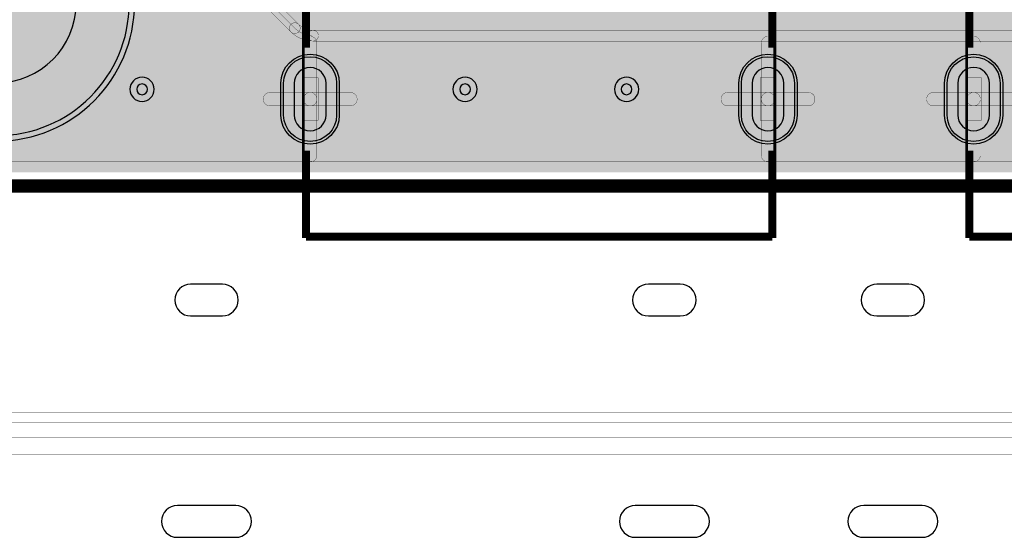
# Model space of a CAD drawing. Header units: millimetres. Extents: x -43 to 89, y -11 to 61.
# Tile 12 of 256: x 4 to 22, y -7 to 3. Entities that reach past the tile are written whole.
import ezdxf

# ---------------------------------------------------------------- set-up
doc = ezdxf.new("R2010")
doc.units = ezdxf.units.MM
for name, color, linetype, true_color in [('Board Outline Layer', 7, 'Continuous', 0xff00ff), ('Bottom Layer', 7, 'Continuous', 0x0000ff), ('Component Shape Layer', 7, 'Continuous', 0x00cccc), ('Hole Layer', 7, 'Continuous', 0x222222), ('Inner1', 7, 'Continuous', 0x999966), ('Inner2', 7, 'Continuous', 0x008000), ('Multi-Layer', 7, 'Continuous', 0xc0c0c0), ('Pin Soldering Layer', 7, 'Continuous', 0xcc9999), ('Top Layer', 7, 'Continuous', 0xff0000), ('Top Paste Mask Layer', 7, 'Continuous', 0x808080), ('Top Silkscreen Layer', 7, 'Continuous', 0xffcc00), ('Top Solder Mask Layer', 7, 'Continuous', 0x800080)]:
    doc.layers.add(name, color=color, linetype=linetype, true_color=true_color)

msp = doc.modelspace()

# ---------------------------------------------------------------- hatches: boundary and pattern name
at = {"layer": 'Bottom Layer'}
for points in [[(64.638, 3.504), (61.496, 0.362), (61.496, 0.362), (3.496, 0.362), (3.496, 0.362), (0.354, 3.504), (0.354, 3.504), (0.354, 52.504), (0.354, 52.504), (3.496, 55.646), (3.496, 55.646), (61.496, 55.646), (61.496, 55.646), (64.638, 52.504), (64.638, 52.504), (64.638, 3.504)], [(9.472, 1.643), (9.218, 1.643), (9.218, 2.703), (9.472, 2.703)], [(18.113, 1.643), (17.859, 1.643), (17.859, 2.703), (18.113, 2.703)], [(21.994, 1.643), (21.74, 1.643), (21.74, 2.703), (21.994, 2.703)], [(8.585, 1.516), (8.585, 1.77), (9.345, 1.77), (9.345, 1.516)], [(9.345, 1.516), (9.345, 1.77), (10.104, 1.77), (10.104, 1.516)], [(17.226, 1.516), (17.226, 1.77), (17.986, 1.77), (17.986, 1.516)], [(17.986, 1.516), (17.986, 1.77), (18.745, 1.77), (18.745, 1.516)], [(21.107, 1.516), (21.107, 1.77), (21.867, 1.77), (21.867, 1.516)], [(21.867, 1.516), (21.867, 1.77), (22.626, 1.77), (22.626, 1.516)], [(9.218, 1.643), (9.472, 1.643), (9.472, 0.584), (9.218, 0.584)], [(17.859, 1.643), (18.113, 1.643), (18.113, 0.584), (17.859, 0.584)], [(21.74, 1.643), (21.994, 1.643), (21.994, 0.584), (21.74, 0.584)], [(3.496, 0.261), (3.496, 0.464), (61.496, 0.464), (61.496, 0.261)]]:
    msp.add_hatch(color=256, dxfattribs=at).paths.add_polyline_path(points)
at = {"layer": 'Inner1'}
for points in [[(64.638, 3.504), (61.496, 0.362), (61.496, 0.362), (3.496, 0.362), (3.496, 0.362), (0.354, 3.504), (0.354, 3.504), (0.354, 52.504), (0.354, 52.504), (3.496, 55.646), (3.496, 55.646), (61.496, 55.646), (61.496, 55.646), (64.638, 52.504), (64.638, 52.504), (64.638, 3.504)], [(9.472, 1.643), (9.218, 1.643), (9.218, 2.703), (9.472, 2.703)], [(18.113, 1.643), (17.859, 1.643), (17.859, 2.703), (18.113, 2.703)], [(21.994, 1.643), (21.74, 1.643), (21.74, 2.703), (21.994, 2.703)], [(8.585, 1.516), (8.585, 1.77), (9.345, 1.77), (9.345, 1.516)], [(9.345, 1.516), (9.345, 1.77), (10.104, 1.77), (10.104, 1.516)], [(17.226, 1.516), (17.226, 1.77), (17.986, 1.77), (17.986, 1.516)], [(17.986, 1.516), (17.986, 1.77), (18.745, 1.77), (18.745, 1.516)], [(21.107, 1.516), (21.107, 1.77), (21.867, 1.77), (21.867, 1.516)], [(21.867, 1.516), (21.867, 1.77), (22.626, 1.77), (22.626, 1.516)], [(9.218, 1.643), (9.472, 1.643), (9.472, 0.584), (9.218, 0.584)], [(17.859, 1.643), (18.113, 1.643), (18.113, 0.584), (17.859, 0.584)], [(21.74, 1.643), (21.994, 1.643), (21.994, 0.584), (21.74, 0.584)], [(3.496, 0.261), (3.496, 0.464), (61.496, 0.464), (61.496, 0.261)]]:
    msp.add_hatch(color=256, dxfattribs=at).paths.add_polyline_path(points)
at = {"layer": 'Inner2'}
for points in [[(64.638, 3.504), (61.496, 0.362), (61.496, 0.362), (3.496, 0.362), (3.496, 0.362), (0.354, 3.504), (0.354, 3.504), (0.354, 52.504), (0.354, 52.504), (3.496, 55.646), (3.496, 55.646), (61.496, 55.646), (61.496, 55.646), (64.638, 52.504), (64.638, 52.504), (64.638, 3.504)], [(9.055, 2.984), (9.398, 2.842), (9.398, 2.842), (30.683, 2.842), (30.683, 2.842), (31.026, 2.984), (31.026, 2.984), (32.677, 4.635), (32.677, 4.635), (32.819, 4.978), (32.819, 4.978), (32.819, 9.476), (33.678, 10.335), (37.414, 10.335), (37.414, 10.335), (37.757, 10.477), (37.757, 10.477), (38.32, 11.04), (38.32, 10.196), (38.962, 9.446), (38.32, 8.697), (38.32, 7.696), (39.078, 6.938), (39.836, 7.696), (39.836, 8.697), (39.194, 9.446), (39.836, 10.196), (39.836, 11.196), (39.221, 11.941), (46.571, 19.291), (46.571, 19.291), (46.713, 19.634), (46.713, 19.634), (46.713, 23.571), (46.713, 23.571), (46.571, 23.914), (46.571, 23.914), (44.631, 25.855), (44.764, 25.833), (44.764, 25.833), (45.152, 25.833), (45.152, 25.833), (45.451, 25.957), (45.451, 25.957), (46.527, 27.033), (47.092, 26.595), (47.675, 27.178), (47.675, 27.188), (47.879, 27.188), (47.879, 27.188), (48.177, 27.312), (48.177, 27.312), (52.089, 31.223), (52.089, 31.223), (52.212, 31.521), (52.212, 31.521), (52.212, 45.444), (56.051, 49.283), (56.051, 49.283), (56.175, 49.581), (56.175, 49.581), (56.175, 52.201), (57.125, 52.421), (58.231, 53.67), (56.972, 54.929), (55.715, 53.731), (55.688, 53.586), (55.691, 53.67), (54.432, 54.929), (53.176, 53.749), (53.174, 53.67), (53.269, 53.191), (53.274, 53.159), (52.864, 52.749), (52.864, 52.749), (52.741, 52.451), (52.741, 52.451), (52.741, 52.06), (51.906, 52.389), (52.045, 52.421), (53.151, 53.67), (51.892, 54.929), (50.635, 53.731), (50.457, 52.781), (50.35, 52.673), (50.35, 52.673), (50.226, 52.375), (50.226, 52.375), (50.226, 52.036), (49.352, 52.389), (48.094, 51.13), (48.369, 50.344), (48.845, 49.593), (48.238, 48.987), (46.23, 48.987), (47.11, 49.867), (47.11, 49.867), (47.15, 49.912), (47.167, 49.923), (47.756, 50.298), (48.071, 51.13), (46.812, 52.389), (46.761, 52.388), (46.896, 52.415), (48.071, 53.67), (46.812, 54.929), (45.56, 53.8), (45.346, 52.826), (45.244, 52.724), (45.244, 52.724), (45.121, 52.426), (45.121, 52.426), (45.121, 52.06), (44.272, 52.389), (43.014, 51.13), (43.332, 50.294), (43.876, 49.488), (43.876, 49.476), (43.314, 48.914), (43.314, 48.914), (43.19, 48.616), (43.19, 48.616), (43.19, 42.902), (43.028, 42.925), (42.445, 42.342), (43.028, 41.759), (43.19, 41.782), (43.19, 39.824), (42.624, 39.258), (41.148, 39.258), (41.148, 39.258), (40.85, 39.135), (40.85, 39.135), (40.266, 38.551), (40.266, 38.551), (40.142, 38.252), (40.142, 38.252), (40.142, 36.235), (40.024, 36.468), (40.024, 36.468), (39.512, 36.979), (39.512, 39.37), (39.512, 39.37), (39.389, 39.668), (39.389, 39.668), (35.779, 43.279), (35.779, 50.224), (36.652, 49.872), (37.911, 51.13), (36.666, 52.389), (36.805, 52.421), (37.911, 53.67), (36.652, 54.929), (35.395, 53.731), (35.368, 53.586), (35.371, 53.67), (34.112, 54.929), (32.856, 53.749), (32.854, 53.67), (32.932, 53.235), (32.956, 53.085), (32.544, 52.673), (32.544, 52.673), (32.421, 52.375), (32.421, 52.375), (32.421, 52.06), (31.572, 52.389), (30.314, 51.13), (31.493, 49.874), (31.572, 49.872), (31.913, 49.919), (31.913, 44.221), (31.913, 44.221), (32.036, 43.923), (32.036, 43.923), (37.272, 38.687), (37.272, 36.09), (36.811, 35.63), (36.811, 35.63), (36.69, 35.377), (36.69, 35.377), (36.322, 35.508), (35.973, 35.392), (35.832, 35.457), (35.832, 35.734), (35.832, 35.734), (35.802, 35.806), (35.802, 35.806), (35.548, 36.06), (35.559, 36.17), (34.976, 36.753), (34.866, 36.742), (32.589, 39.019), (32.589, 39.019), (32.517, 39.049), (24.148, 39.049), (24.148, 39.049), (24.076, 39.019), (24.076, 39.019), (22.419, 37.362), (21.921, 37.067), (21.615, 37.195), (21.185, 36.764), (21.432, 36.375), (20.845, 35.788), (20.845, 35.788), (20.815, 35.716), (20.815, 35.716), (20.815, 35.612), (20.676, 35.635), (20.245, 35.204), (20.676, 34.774), (20.815, 34.797), (20.815, 33.247), (20.396, 33.578), (19.966, 33.147), (20.396, 32.717), (20.815, 33.047), (20.815, 31.949), (20.677, 31.966), (20.094, 31.383), (20.677, 30.8), (20.815, 30.816), (20.815, 29.484), (20.447, 29.691), (20.017, 29.261), (20.447, 28.83), (20.815, 29.037), (20.815, 28.133), (20.726, 28.142), (20.296, 27.711), (20.726, 27.281), (20.815, 27.29), (20.815, 26.095), (20.701, 26.11), (20.271, 25.679), (20.701, 25.249), (20.827, 25.268), (20.845, 25.243), (23.69, 22.398), (23.69, 22.398), (23.762, 22.369), (23.762, 22.369), (32.851, 22.369), (32.851, 22.369), (32.923, 22.398), (32.923, 22.398), (33.48, 22.956), (33.598, 22.996), (34.086, 23.561), (34.441, 23.916), (34.885, 24.36), (35.079, 24.554), (35.079, 24.536), (35.662, 23.954), (36.245, 24.536), (36.153, 24.85), (36.219, 25.121), (36.103, 25.469), (36.194, 25.781), (35.832, 26.32), (35.832, 27.099), (36.22, 26.951), (36.803, 27.534), (36.65, 27.928), (36.854, 28.372), (36.271, 28.955), (35.999, 28.887), (36.016, 29.007), (35.876, 29.324), (36.016, 29.642), (35.849, 29.983), (35.991, 30.302), (35.836, 30.632), (35.991, 30.963), (35.832, 31.296), (35.832, 31.315), (35.991, 31.648), (35.832, 31.982), (35.832, 33.065), (35.985, 33.129), (36.322, 33.021), (36.64, 33.115), (36.957, 33.021), (37.255, 33.103), (37.592, 32.996), (37.91, 33.09), (38.227, 32.996), (38.364, 33.012), (38.364, 32.83), (38.252, 32.841), (37.926, 32.741), (37.576, 32.858), (36.993, 32.275), (36.997, 32.208), (36.926, 32.212), (36.343, 31.629), (36.44, 31.307), (36.343, 30.984), (36.926, 30.401), (37.509, 30.984), (37.506, 31.042), (37.573, 31.039), (37.676, 31.048), (37.67, 30.963), (37.785, 30.614), (37.695, 30.302), (38.278, 29.719), (38.281, 29.719), (38.279, 29.667), (38.862, 29.084), (39.406, 29.457), (39.406, 29.159), (39.406, 29.159), (39.529, 28.861), (39.529, 28.861), (40.156, 28.234), (40.302, 28.027), (40.315, 28.007), (40.235, 27.711), (40.334, 27.386), (40.21, 27.026), (40.301, 26.712), (40.235, 26.441), (40.818, 25.859), (40.873, 25.861), (40.87, 25.806), (41.453, 25.224), (41.527, 25.228), (41.522, 25.146), (42.104, 24.563), (42.687, 25.116), (44.589, 23.214), (44.02, 22.661), (43.664, 22.123), (44.247, 21.541), (44.778, 21.883), (44.778, 20.256), (36.741, 12.22), (32.893, 12.22), (32.893, 12.22), (32.568, 12.085), (32.568, 12.085), (30.264, 9.782), (28.002, 9.782), (28.294, 10.287), (27.711, 10.87), (27.129, 10.287), (27.421, 9.782), (25.717, 9.782), (25.771, 10.026), (25.188, 10.609), (24.605, 10.026), (24.658, 9.782), (24.158, 9.782), (24.177, 9.928), (23.594, 10.511), (23.011, 9.928), (23.03, 9.782), (13.602, 9.782), (13.095, 10.288), (13.664, 10.871), (13.081, 11.454), (12.498, 10.885), (12.042, 11.341), (12.042, 14.478), (12.042, 14.478), (11.908, 14.803), (11.712, 14.999), (11.712, 15.253), (11.817, 15.358), (11.831, 15.354), (12.137, 15.267), (12.72, 15.85), (12.137, 16.433), (11.831, 16.346), (11.705, 16.309), (11.659, 16.309), (11.659, 16.309), (11.334, 16.175), (11.334, 16.175), (10.927, 15.768), (10.927, 15.768), (10.792, 15.443), (10.792, 14.894), (10.721, 14.873), (10.721, 15.494), (10.721, 15.494), (10.579, 15.837), (10.579, 15.837), (9.629, 16.787), (9.629, 19.002), (10.058, 18.768), (10.569, 19.279), (10.425, 19.634), (10.569, 19.99), (10.058, 20.5), (9.629, 20.266), (9.629, 23.345), (10.203, 23.919), (10.338, 23.903), (10.624, 23.978), (10.752, 24.001), (15.898, 24.001), (16.005, 23.978), (16.332, 23.877), (16.915, 24.46), (16.332, 25.043), (16.091, 24.991), (15.941, 24.971), (10.752, 24.971), (10.624, 24.994), (10.338, 25.069), (10.013, 24.97), (9.995, 24.963), (9.741, 24.829), (9.741, 24.829), (8.801, 23.889), (8.801, 23.889), (8.659, 23.546), (8.659, 23.546), (8.659, 16.586), (8.659, 16.586), (8.801, 16.243), (8.801, 16.243), (9.299, 15.745), (8.764, 15.164), (9.347, 14.581), (9.751, 14.743), (9.751, 10.005), (7.861, 8.115), (7.861, 8.115), (7.719, 7.772), (7.719, 4.521), (7.719, 4.521), (7.861, 4.178), (7.861, 4.178), (9.055, 2.984)], [(7.789, 4.106), (7.933, 4.25), (9.127, 3.056), (8.983, 2.913)], [(9.398, 2.741), (8.983, 2.913), (9.127, 3.056), (9.398, 2.944)], [(8.983, 2.913), (9.127, 3.056), (9.127, 3.056), (8.983, 2.913)], [(9.398, 2.741), (9.398, 2.944), (9.398, 2.944), (9.398, 2.741)], [(9.398, 2.741), (9.398, 2.944), (30.683, 2.944), (30.683, 2.741)], [(9.472, 1.643), (9.218, 1.643), (9.218, 2.703), (9.472, 2.703)], [(18.113, 1.643), (17.859, 1.643), (17.859, 2.703), (18.113, 2.703)], [(21.994, 1.643), (21.74, 1.643), (21.74, 2.703), (21.994, 2.703)], [(8.585, 1.516), (8.585, 1.77), (9.345, 1.77), (9.345, 1.516)], [(9.345, 1.516), (9.345, 1.77), (10.104, 1.77), (10.104, 1.516)], [(17.226, 1.516), (17.226, 1.77), (17.986, 1.77), (17.986, 1.516)], [(17.986, 1.516), (17.986, 1.77), (18.745, 1.77), (18.745, 1.516)], [(21.107, 1.516), (21.107, 1.77), (21.867, 1.77), (21.867, 1.516)], [(21.867, 1.516), (21.867, 1.77), (22.626, 1.77), (22.626, 1.516)], [(9.218, 1.643), (9.472, 1.643), (9.472, 0.584), (9.218, 0.584)], [(17.859, 1.643), (18.113, 1.643), (18.113, 0.584), (17.859, 0.584)], [(21.74, 1.643), (21.994, 1.643), (21.994, 0.584), (21.74, 0.584)], [(3.496, 0.261), (3.496, 0.464), (61.496, 0.464), (61.496, 0.261)]]:
    msp.add_hatch(color=256, dxfattribs=at).paths.add_polyline_path(points)
at = {"layer": 'Pin Soldering Layer'}
for points in [[(9.195, 2.045), (9.495, 2.045), (9.495, 1.245), (9.195, 1.245)], [(17.836, 2.045), (18.136, 2.045), (18.136, 1.245), (17.836, 1.245)], [(21.717, 2.045), (22.017, 2.045), (22.017, 1.245), (21.717, 1.245)]]:
    msp.add_hatch(color=256, dxfattribs=at).paths.add_polyline_path(points)
at = {"layer": 'Top Layer'}
for points in [[(64.638, 3.504), (61.496, 0.362), (61.496, 0.362), (3.496, 0.362), (3.496, 0.362), (0.354, 3.504), (0.354, 3.504), (0.354, 52.504), (0.354, 52.504), (3.496, 55.646), (3.496, 55.646), (61.496, 55.646), (61.496, 55.646), (64.638, 52.504), (64.638, 52.504), (64.638, 29.103), (64.365, 29.229), (62.165, 29.229), (61.806, 28.871), (61.806, 27.604), (61.158, 27.604), (60.81, 27.331), (60.238, 26.363), (59.814, 26.241), (59.462, 26.241), (59.462, 26.241), (59.449, 26.241), (59.449, 26.241), (59.243, 26.233), (59.012, 26.241), (59.012, 26.241), (59, 26.241), (58.5, 26.241), (58.5, 26.241), (58.293, 26.175), (58.086, 26.241), (57.586, 26.241), (57.586, 26.241), (57.574, 26.241), (57.574, 26.241), (57.442, 26.236), (57.457, 26.34), (57.457, 26.899), (57.099, 27.257), (56.541, 27.257), (56.205, 27.024), (56.13, 27.178), (56.213, 27.407), (56.213, 27.966), (56.213, 27.966), (56.13, 28.195), (56.185, 28.249), (56.414, 28.166), (56.972, 28.166), (56.972, 28.166), (57.201, 28.249), (57.43, 28.166), (57.988, 28.166), (57.988, 28.166), (58.347, 28.524), (58.347, 29.083), (57.988, 29.441), (57.43, 29.441), (57.43, 29.441), (57.201, 29.359), (56.972, 29.441), (56.414, 29.441), (56.414, 29.441), (56.229, 29.39), (56.158, 29.489), (56.226, 29.583), (56.439, 29.512), (56.998, 29.512), (56.998, 29.512), (57.226, 29.595), (57.455, 29.512), (58.014, 29.512), (58.014, 29.512), (58.372, 29.87), (58.372, 30.429), (58.014, 30.787), (57.455, 30.787), (57.455, 30.787), (57.226, 30.705), (57.099, 30.773), (57.099, 30.773), (56.82, 30.855), (56.449, 31.226), (56.449, 31.226), (56.16, 31.346), (56.16, 31.346), (55.448, 31.346), (55.448, 31.346), (55.159, 31.226), (55.159, 31.226), (54.817, 30.884), (54.725, 30.864), (54.382, 30.864), (54.023, 30.505), (54.023, 30.478), (53.94, 30.414), (53.94, 30.414), (53.695, 30.169), (53.722, 30.304), (53.722, 30.863), (53.722, 30.863), (53.363, 31.221), (52.805, 31.221), (52.805, 31.221), (52.669, 31.194), (52.63, 31.26), (52.63, 33.544), (52.634, 33.548), (52.634, 33.548), (52.737, 33.724), (52.856, 33.779), (53.106, 33.704), (53.356, 33.779), (53.606, 33.704), (53.856, 33.779), (54.106, 33.704), (54.356, 33.779), (54.606, 33.704), (54.856, 33.779), (55.106, 33.704), (55.356, 33.779), (55.606, 33.704), (55.856, 33.779), (56.106, 33.704), (56.356, 33.779), (56.606, 33.704), (56.856, 33.779), (57.106, 33.704), (57.376, 33.793), (57.554, 33.757), (57.659, 33.757), (58.117, 34.215), (58.042, 34.465), (58.11, 34.635), (58.36, 34.719), (58.486, 34.755), (61.297, 34.755), (61.396, 34.696), (61.391, 34.688), (61.391, 34.688), (61.342, 34.508), (61.342, 34.508), (61.342, 33.949), (61.701, 33.591), (62.259, 33.591), (62.488, 33.674), (62.717, 33.591), (63.275, 33.591), (63.633, 33.949), (63.633, 34.508), (63.564, 34.72), (63.633, 34.932), (63.633, 35.491), (63.544, 35.728), (63.633, 35.965), (63.633, 36.524), (63.544, 36.761), (63.633, 36.999), (63.633, 37.557), (63.275, 37.916), (62.717, 37.916), (62.488, 37.833), (62.259, 37.916), (61.701, 37.916), (61.342, 37.557), (61.342, 36.999), (61.342, 36.999), (61.391, 36.818), (61.391, 36.818), (61.424, 36.761), (61.391, 36.704), (61.391, 36.704), (61.342, 36.524), (61.342, 36.524), (61.342, 35.965), (61.342, 35.965), (61.391, 35.785), (61.391, 35.785), (61.417, 35.741), (61.301, 35.675), (58.486, 35.675), (58.36, 35.711), (58.11, 35.795), (58.043, 35.965), (58.117, 36.215), (58.042, 36.465), (58.117, 36.715), (58.043, 36.965), (58.117, 37.215), (58.042, 37.465), (58.117, 37.715), (58.043, 37.965), (58.117, 38.215), (58.042, 38.465), (58.117, 38.715), (58.043, 38.965), (58.117, 39.215), (58.042, 39.465), (58.117, 39.715), (58.043, 39.965), (58.117, 40.215), (58.042, 40.465), (58.117, 40.715), (57.659, 41.173), (57.554, 41.173), (57.376, 41.137), (57.106, 41.226), (56.856, 41.151), (56.606, 41.226), (56.356, 41.151), (56.106, 41.226), (55.856, 41.151), (55.606, 41.226), (55.356, 41.151), (55.106, 41.226), (54.856, 41.151), (54.606, 41.226), (54.356, 41.151), (54.106, 41.226), (53.856, 41.151), (53.606, 41.226), (53.356, 41.151), (53.106, 41.226), (52.856, 41.151), (52.606, 41.226), (52.356, 41.151), (52.106, 41.226), (51.856, 41.151), (51.606, 41.226), (51.336, 41.137), (51.158, 41.173), (51.054, 41.173), (50.596, 40.715), (50.67, 40.465), (50.596, 40.215), (50.67, 39.965), (50.596, 39.715), (50.67, 39.465), (50.596, 39.215), (50.67, 38.965), (50.596, 38.715), (50.67, 38.465), (50.596, 38.215), (50.67, 37.965), (50.603, 37.799), (50.247, 38.156), (50.247, 38.156), (49.962, 38.274), (49.544, 38.274), (49.418, 38.341), (49.073, 38.454), (48.522, 38.061), (47.526, 39.057), (47.526, 41.783), (47.526, 41.783), (47.406, 42.072), (47.406, 42.072), (44.942, 44.536), (44.942, 44.536), (44.653, 44.656), (39.878, 44.656), (39.878, 44.656), (39.589, 44.536), (39.589, 44.536), (37.786, 42.733), (37.786, 42.733), (37.666, 42.443), (37.666, 42.443), (37.666, 41.094), (36.459, 42.301), (36.459, 42.301), (36.17, 42.421), (13.225, 42.421), (13.229, 42.473), (13.229, 44.373), (12.87, 44.731), (11.52, 44.731), (11.162, 44.373), (11.162, 42.473), (11.166, 42.421), (9.72, 42.421), (7.579, 44.561), (7.579, 44.561), (7.29, 44.681), (3.541, 44.681), (3.415, 44.745), (3.073, 44.855), (2.972, 44.846), (2.979, 44.913), (2.979, 46.083), (2.62, 46.441), (0.82, 46.441), (0.462, 46.083), (0.462, 44.913), (0.563, 44.664), (0.562, 44.638), (0.562, 43.938), (0.624, 43.738), (0.562, 43.538), (0.562, 42.838), (0.623, 42.638), (0.562, 42.438), (0.562, 41.738), (0.624, 41.538), (0.562, 41.338), (0.562, 40.638), (0.624, 40.438), (0.562, 40.238), (0.562, 39.538), (0.624, 39.338), (0.562, 39.138), (0.562, 38.438), (0.623, 38.238), (0.562, 38.038), (0.562, 37.338), (0.624, 37.138), (0.562, 36.938), (0.562, 36.238), (0.921, 35.88), (2.121, 35.88), (2.474, 36.179), (2.476, 36.179), (2.476, 36.179), (2.765, 36.299), (2.765, 36.299), (2.854, 36.388), (2.988, 36.432), (3.464, 36.878), (3.903, 36.878), (3.903, 36.878), (4.193, 36.998), (4.193, 36.998), (4.259, 37.065), (4.325, 36.998), (4.325, 36.998), (4.615, 36.878), (4.919, 36.878), (4.919, 36.878), (5.209, 36.998), (5.209, 36.998), (5.275, 37.065), (5.341, 36.998), (5.341, 36.998), (5.631, 36.878), (5.935, 36.878), (5.935, 36.878), (6.225, 36.998), (6.225, 36.998), (6.291, 37.065), (6.357, 36.998), (6.357, 36.998), (6.647, 36.878), (6.951, 36.878), (6.951, 36.878), (7.241, 36.998), (7.241, 36.998), (7.307, 37.065), (7.373, 36.998), (7.373, 36.998), (7.663, 36.878), (9.398, 36.878), (9.398, 36.878), (9.687, 36.998), (9.687, 36.998), (11.171, 38.482), (11.162, 38.403), (11.162, 36.503), (11.52, 36.145), (12.87, 36.145), (13.229, 36.503), (13.229, 38.403), (12.87, 38.761), (11.52, 38.761), (11.52, 38.761), (11.441, 38.752), (12.209, 39.52), (33.867, 39.52), (34.567, 38.82), (34.567, 38.087), (34.567, 38.087), (34.687, 37.798), (34.687, 37.798), (34.975, 37.51), (34.816, 37.15), (34.866, 36.934), (34.866, 36.934), (34.75, 36.974), (34.75, 37.44), (34.75, 37.44), (34.63, 37.729), (34.63, 37.729), (33.182, 39.177), (33.182, 39.177), (32.893, 39.296), (25.476, 39.296), (25.476, 39.296), (25.353, 39.277), (25.132, 39.342), (24.988, 39.342), (24.988, 39.342), (24.699, 39.222), (24.699, 39.222), (24.609, 39.132), (24.609, 39.132), (24.55, 39.057), (24.136, 39.057), (24.136, 39.057), (24.064, 39.028), (24.064, 39.028), (22.726, 37.69), (22.419, 37.519), (22.018, 37.698), (21.531, 37.385), (21.218, 37.546), (20.835, 37.162), (20.996, 36.85), (20.728, 36.577), (20.029, 37.276), (20.029, 37.276), (19.797, 37.383), (19.354, 37.493), (19.354, 37.493), (19.304, 37.499), (18.745, 37.499), (18.745, 37.499), (18.611, 37.449), (18.288, 37.651), (17.729, 37.651), (17.371, 37.293), (17.371, 36.734), (17.371, 36.734), (17.474, 36.483), (17.371, 36.232), (17.371, 35.673), (17.371, 35.673), (17.474, 35.422), (17.371, 35.171), (17.371, 34.612), (17.371, 34.612), (17.474, 34.361), (17.371, 34.11), (17.371, 33.552), (17.371, 33.552), (17.474, 33.3), (17.371, 33.049), (17.371, 32.491), (17.371, 32.491), (17.474, 32.24), (17.371, 31.988), (17.371, 31.43), (17.371, 31.43), (17.474, 31.179), (17.401, 31.07), (17.221, 31.118), (16.662, 31.118), (16.662, 31.118), (16.304, 30.76), (16.304, 30.406), (16.167, 30.487), (16.167, 30.487), (15.986, 30.536), (14.936, 30.536), (14.936, 30.536), (14.755, 30.487), (14.755, 30.487), (14.458, 30.312), (12.263, 30.312), (11.966, 30.487), (11.966, 30.487), (11.784, 30.536), (10.735, 30.536), (10.735, 30.536), (10.377, 30.178), (10.377, 29.477), (10.377, 29.477), (10.735, 29.119), (11.784, 29.119), (11.784, 29.119), (11.966, 29.168), (11.966, 29.168), (12.263, 29.342), (14.458, 29.342), (14.755, 29.168), (14.755, 29.168), (14.936, 29.119), (15.986, 29.119), (15.986, 29.119), (16.167, 29.168), (16.167, 29.168), (16.273, 29.23), (16.321, 29.078), (16.321, 29.078), (16.33, 29.052), (16.374, 28.942), (16.33, 28.831), (16.33, 28.831), (16.304, 28.698), (16.304, 28.198), (16.304, 28.198), (16.304, 28.192), (15.986, 28.387), (14.936, 28.387), (14.936, 28.387), (14.578, 28.029), (14.578, 27.328), (14.578, 27.328), (14.936, 26.97), (15.986, 26.97), (15.986, 26.97), (16.316, 27.191), (16.33, 27.151), (16.33, 27.151), (16.379, 27.027), (16.359, 26.873), (16.942, 26.29), (17.371, 26.479), (17.371, 26.125), (17.371, 26.125), (17.474, 25.874), (17.371, 25.623), (17.371, 25.064), (17.371, 25.064), (17.729, 24.706), (18.288, 24.706), (18.288, 24.706), (18.611, 24.908), (18.745, 24.858), (19.304, 24.858), (19.304, 24.858), (19.498, 24.996), (19.498, 24.996), (19.607, 25.309), (20.317, 25.309), (20.487, 25.306), (20.69, 25.249), (20.682, 25.161), (21.215, 24.625), (21.333, 24.368), (21.333, 24.368), (22.495, 23.206), (22.495, 23.206), (22.784, 23.086), (22.784, 23.086), (32.045, 23.086), (32.045, 23.086), (32.334, 23.206), (32.334, 23.206), (32.572, 23.444), (32.934, 23.444), (33.503, 22.988), (34.077, 23.474), (34.124, 23.605), (34.197, 23.678), (34.284, 23.756), (34.326, 23.789), (34.554, 23.674), (34.554, 22.85), (33.487, 21.783), (23.67, 21.783), (21.71, 23.742), (21.71, 23.742), (21.412, 23.866), (21.412, 23.866), (16.235, 23.866), (16.261, 23.882), (16.332, 23.877), (16.915, 24.46), (16.332, 25.043), (16.282, 25.041), (16.147, 25.124), (16.147, 25.124), (15.96, 25.177), (14.911, 25.177), (14.911, 25.177), (14.553, 24.818), (14.553, 24.117), (14.553, 24.117), (14.656, 23.866), (14.449, 23.866), (12.414, 25.901), (12.414, 25.901), (12.116, 26.025), (12.116, 26.025), (8.534, 26.025), (8.534, 26.025), (8.447, 26.016), (8.43, 26.062), (8.484, 26.062), (8.842, 26.42), (8.842, 26.92), (8.842, 26.92), (8.776, 27.127), (8.842, 27.334), (8.842, 27.834), (8.842, 27.834), (8.484, 28.193), (7.925, 28.193), (7.787, 28.165), (7.797, 28.249), (7.797, 28.8), (7.438, 29.158), (5.988, 29.158), (5.63, 28.8), (5.63, 28.768), (5.268, 28.872), (4.585, 28.189), (4.737, 27.759), (4.719, 27.744), (4.614, 27.669), (4.112, 27.026), (4.775, 26.363), (5.392, 26.782), (5.436, 26.782), (5.436, 26.782), (5.639, 26.821), (5.644, 26.798), (5.63, 26.698), (5.63, 26.398), (5.644, 26.298), (5.63, 26.198), (5.63, 25.898), (5.635, 25.84), (5.468, 25.673), (5.468, 25.673), (5.344, 25.375), (5.344, 25.375), (5.344, 24.689), (5.344, 24.689), (5.468, 24.391), (5.468, 24.391), (5.62, 24.238), (5.631, 24.228), (5.63, 24.199), (5.63, 23.899), (5.63, 23.899), (5.595, 23.934), (5.595, 23.934), (5.235, 24.094), (5.032, 24.119), (4.699, 24.209), (4.036, 23.546), (4.699, 22.883), (4.782, 22.888), (4.585, 22.408), (5.268, 21.725), (5.63, 21.828), (5.63, 21.797), (5.988, 21.439), (7.438, 21.439), (7.797, 21.797), (7.797, 22.113), (8.001, 22.049), (8.56, 22.049), (8.918, 22.407), (8.918, 22.907), (8.918, 22.907), (8.852, 23.114), (8.918, 23.321), (8.918, 23.821), (8.918, 23.821), (8.56, 24.179), (8.115, 24.179), (8.122, 24.183), (8.28, 24.242), (8.753, 24.713), (8.802, 24.842), (8.887, 24.928), (9.958, 24.928), (9.755, 24.486), (10.338, 23.903), (10.38, 23.904), (10.515, 23.817), (10.515, 23.817), (10.71, 23.759), (11.759, 23.759), (11.759, 23.759), (12.117, 24.117), (12.117, 24.682), (13.882, 22.918), (13.882, 22.918), (14.18, 22.794), (14.18, 22.794), (14.575, 22.794), (14.553, 22.67), (14.553, 21.969), (14.553, 21.969), (14.911, 21.61), (15.96, 21.61), (15.96, 21.61), (16.318, 21.969), (16.318, 22.67), (16.296, 22.794), (21.143, 22.794), (23.102, 20.835), (23.102, 20.835), (23.4, 20.711), (23.4, 20.711), (33.757, 20.711), (33.757, 20.711), (34.055, 20.835), (34.055, 20.835), (35.458, 22.238), (35.542, 22.066), (35.46, 21.768), (35.67, 21.319), (34.125, 19.774), (34.125, 19.774), (33.983, 19.431), (33.983, 19.431), (33.983, 14.859), (33.983, 14.859), (34.125, 14.516), (34.125, 14.516), (34.428, 14.213), (34.592, 14.048), (34.592, 13.847), (34.951, 13.489), (35.509, 13.489), (35.509, 13.489), (35.611, 13.504), (35.611, 13.504), (35.806, 13.561), (35.85, 13.547), (35.913, 13.386), (35.913, 12.725), (35.913, 12.725), (36.055, 12.382), (36.055, 12.382), (37.539, 10.899), (37.539, 9.521), (36.678, 10.005), (35.669, 8.997), (36.678, 7.988), (37.539, 8.472), (37.539, 6.401), (37.539, 6.401), (37.681, 6.058), (37.681, 6.058), (38.1, 5.638), (38.32, 5.053), (38.32, 4.846), (39.078, 4.088), (39.836, 4.846), (39.836, 5.847), (39.078, 6.605), (38.782, 6.545), (38.564, 6.546), (38.509, 6.602), (38.509, 7.195), (39.078, 6.938), (39.836, 7.696), (39.836, 7.903), (40.056, 8.488), (40.475, 8.908), (40.475, 8.908), (40.617, 9.251), (40.617, 9.251), (40.617, 11.506), (40.617, 11.506), (40.475, 11.849), (40.475, 11.849), (39.881, 12.444), (39.881, 13.386), (40.005, 13.704), (40.005, 13.704), (40.029, 13.834), (40.029, 13.834), (40.029, 14.339), (39.989, 14.503), (40.029, 14.667), (40.029, 15.173), (39.671, 15.531), (39.169, 15.531), (39.169, 16.231), (39.169, 16.231), (39.128, 16.427), (39.128, 16.704), (38.77, 17.062), (38.211, 17.062), (38.211, 17.062), (38.099, 17.044), (38.112, 17.14), (38.112, 17.14), (38.112, 17.341), (38.276, 17.506), (38.469, 17.698), (38.469, 17.698), (38.611, 18.041), (38.611, 18.041), (38.611, 18.831), (38.649, 18.786), (38.649, 18.786), (41.349, 16.087), (41.349, 15.358), (41.15, 15.037), (41.15, 14.478), (41.508, 14.12), (42.008, 14.12), (42.215, 14.186), (42.422, 14.12), (42.509, 14.12), (42.807, 14.008), (42.873, 13.943), (42.873, 13.832), (42.672, 13.867), (42.489, 13.838), (42.428, 13.855), (42.428, 13.855), (42.328, 13.87), (42.328, 13.87), (41.482, 13.87), (41.124, 13.512), (41.124, 13.057), (41.482, 12.699), (42.328, 12.699), (42.328, 12.699), (42.428, 12.713), (42.428, 12.713), (42.489, 12.731), (42.672, 12.701), (42.873, 12.737), (42.873, 11.328), (42.873, 11.328), (43, 11.021), (43, 11.021), (43.787, 10.234), (43.787, 7.798), (43.787, 7.798), (43.914, 7.491), (43.914, 7.491), (44.626, 6.779), (44.626, 6.779), (44.933, 6.652), (46.457, 6.652), (46.457, 6.652), (46.764, 6.779), (46.764, 6.779), (47.246, 7.262), (47.246, 7.262), (47.374, 7.569), (47.374, 7.684), (47.436, 7.68), (47.686, 7.75), (47.936, 7.68), (48.186, 7.75), (48.436, 7.68), (48.686, 7.75), (48.936, 7.68), (49.186, 7.75), (49.436, 7.68), (49.686, 7.75), (49.936, 7.68), (50.187, 7.75), (50.437, 7.68), (50.687, 7.75), (50.937, 7.68), (51.187, 7.75), (51.437, 7.68), (51.687, 7.75), (51.937, 7.68), (52.187, 7.75), (52.437, 7.68), (52.687, 7.75), (52.937, 7.68), (53.187, 7.75), (53.437, 7.68), (53.687, 7.75), (53.937, 7.68), (54.187, 7.75), (54.437, 7.68), (54.921, 8.163), (54.921, 10.313), (54.921, 10.313), (54.898, 10.459), (54.859, 10.649), (54.736, 10.936), (54.736, 10.936), (54.669, 11.003), (54.669, 14.757), (54.669, 14.757), (54.639, 14.829), (54.639, 14.829), (52.906, 16.561), (53.086, 16.641), (53.315, 16.558), (53.874, 16.558), (54.232, 16.916), (54.232, 17.475), (54.149, 17.704), (54.194, 17.772), (54.509, 17.68), (55.091, 18.263), (54.989, 18.593), (54.958, 18.666), (54.834, 18.893), (54.834, 18.893), (54.025, 19.701), (54.025, 20.056), (54.025, 20.056), (54.024, 20.094), (54.024, 20.297), (54.565, 20.297), (55.023, 20.755), (55.023, 20.762), (55.22, 20.728), (55.803, 21.298), (55.906, 21.283), (56.464, 21.283), (56.464, 21.283), (56.693, 21.365), (56.922, 21.283), (57.48, 21.283), (57.48, 21.283), (57.839, 21.641), (57.839, 22.2), (57.791, 22.378), (57.838, 22.555), (57.838, 23.114), (57.775, 23.317), (57.839, 23.52), (57.839, 24.079), (57.48, 24.437), (56.922, 24.437), (56.922, 24.437), (56.693, 24.355), (56.464, 24.437), (56.016, 24.437), (56.225, 24.674), (56.651, 24.966), (57.099, 24.966), (57.099, 24.966), (57.113, 24.966), (57.113, 24.966), (57.332, 24.974), (57.574, 24.966), (57.574, 24.966), (57.586, 24.966), (58.086, 24.966), (58.086, 24.966), (58.293, 25.032), (58.5, 24.966), (59, 24.966), (59, 24.966), (59.014, 24.966), (59.014, 24.966), (59.119, 24.97), (59.103, 24.867), (59.103, 24.308), (59.462, 23.95), (60.02, 23.95), (60.378, 24.308), (60.378, 24.867), (60.378, 24.867), (60.32, 25.062), (60.884, 25.302), (61.278, 25.489), (61.806, 25.627), (61.806, 24.621), (61.806, 24.621), (62.165, 24.263), (64.365, 24.263), (64.638, 24.39), (64.638, 22.196), (64.315, 22.398), (61.115, 22.398), (60.757, 22.04), (60.757, 19.738), (61.115, 19.38), (64.315, 19.38), (64.638, 19.582), (64.638, 10.847), (64.315, 11.049), (61.115, 11.049), (60.757, 10.691), (60.757, 8.39), (61.115, 8.031), (64.315, 8.031), (64.638, 8.234), (64.638, 3.504)], [(9.472, 1.643), (9.218, 1.643), (9.218, 2.703), (9.472, 2.703)], [(18.113, 1.643), (17.859, 1.643), (17.859, 2.703), (18.113, 2.703)], [(21.994, 1.643), (21.74, 1.643), (21.74, 2.703), (21.994, 2.703)], [(8.585, 1.516), (8.585, 1.77), (9.345, 1.77), (9.345, 1.516)], [(9.345, 1.516), (9.345, 1.77), (10.104, 1.77), (10.104, 1.516)], [(17.226, 1.516), (17.226, 1.77), (17.986, 1.77), (17.986, 1.516)], [(17.986, 1.516), (17.986, 1.77), (18.745, 1.77), (18.745, 1.516)], [(21.107, 1.516), (21.107, 1.77), (21.867, 1.77), (21.867, 1.516)], [(21.867, 1.516), (21.867, 1.77), (22.626, 1.77), (22.626, 1.516)], [(9.218, 1.643), (9.472, 1.643), (9.472, 0.584), (9.218, 0.584)], [(17.859, 1.643), (18.113, 1.643), (18.113, 0.584), (17.859, 0.584)], [(21.74, 1.643), (21.994, 1.643), (21.994, 0.584), (21.74, 0.584)], [(3.496, 0.261), (3.496, 0.464), (61.496, 0.464), (61.496, 0.261)]]:
    msp.add_hatch(color=256, dxfattribs=at).paths.add_polyline_path(points)
at = {"layer": 'Top Paste Mask Layer'}
for points in [[(8.844, 1.943), (9.845, 1.943), (9.845, 1.344), (8.844, 1.344)], [(17.485, 1.943), (18.486, 1.943), (18.486, 1.344), (17.485, 1.344)], [(21.367, 1.943), (22.367, 1.943), (22.367, 1.344), (21.367, 1.344)]]:
    msp.add_hatch(color=256, dxfattribs=at).paths.add_polyline_path(points)

# ---------------------------------------------------------------- linework, layer by layer
at = {"layer": 'Board Outline Layer', "const_width": 0.254}
msp.add_lwpolyline([(64.996, 3.504), (64.996, 52.504, 0.414214), (61.496, 56.004), (3.496, 56.004, 0.414214), (-0.004, 52.504), (-0.004, 3.504, 0.414214), (3.496, 0.004), (61.496, 0.004, 0.414214)], format="xyb", close=True, dxfattribs=at)
at = {"layer": 'Bottom Layer', "const_width": 0.00508}
msp.add_lwpolyline([(-5.831, 60.809), (-5.831, -4.469), (70.039, -4.469), (70.039, 60.809)], close=True, dxfattribs=at)
for points in [[(64.638, 3.504, -0.414214), (61.496, 0.362), (61.496, 0.362), (3.496, 0.362), (3.496, 0.362, -0.414214), (0.354, 3.504), (0.354, 3.504), (0.354, 52.504), (0.354, 52.504, -0.414214), (3.496, 55.646), (3.496, 55.646), (61.496, 55.646), (61.496, 55.646, -0.414214), (64.638, 52.504), (64.638, 52.504), (64.638, 3.504)], [(9.472, 1.643, -1), (9.218, 1.643), (9.218, 2.703, -1), (9.472, 2.703)], [(18.113, 1.643, -1), (17.859, 1.643), (17.859, 2.703, -1), (18.113, 2.703)], [(21.994, 1.643, -1), (21.74, 1.643), (21.74, 2.703, -1), (21.994, 2.703)], [(8.585, 1.516, -1), (8.585, 1.77), (9.345, 1.77, -1), (9.345, 1.516)], [(9.345, 1.516, -1), (9.345, 1.77), (10.104, 1.77, -1), (10.104, 1.516)], [(9.218, 1.643, -1), (9.472, 1.643), (9.472, 0.584, -1), (9.218, 0.584)], [(17.226, 1.516, -1), (17.226, 1.77), (17.986, 1.77, -1), (17.986, 1.516)], [(17.986, 1.516, -1), (17.986, 1.77), (18.745, 1.77, -1), (18.745, 1.516)], [(17.859, 1.643, -1), (18.113, 1.643), (18.113, 0.584, -1), (17.859, 0.584)], [(21.107, 1.516, -1), (21.107, 1.77), (21.867, 1.77, -1), (21.867, 1.516)], [(21.867, 1.516, -1), (21.867, 1.77), (22.626, 1.77, -1), (22.626, 1.516)], [(21.74, 1.643, -1), (21.994, 1.643), (21.994, 0.584, -1), (21.74, 0.584)], [(3.496, 0.261, -1), (3.496, 0.464), (61.496, 0.464, -1), (61.496, 0.261)]]:
    msp.add_lwpolyline(points, format="xyb", close=True, dxfattribs=at)
at = {"layer": 'Bottom Layer'}
for points in [[(0.929, 3.454, 1), (5.929, 3.454, 1)], [(9.845, 1.344, -1), (8.844, 1.344), (8.844, 1.943, -1), (9.845, 1.943)], [(18.486, 1.344, -1), (17.485, 1.344), (17.485, 1.943, -1), (18.486, 1.943)], [(22.367, 1.344, -1), (21.367, 1.344), (21.367, 1.943, -1), (22.367, 1.943)]]:
    msp.add_lwpolyline(points, format="xyb", close=True, dxfattribs=at)
at = {"layer": 'Component Shape Layer', "const_width": 0.0508}
for points in [[(9.215, -0.955), (9.215, 6.345), (18.115, 6.345), (18.115, -0.955)], [(9.215, -0.955), (9.215, 6.345), (18.115, 6.345), (18.115, -0.955)], [(21.737, -0.955), (21.737, 6.345), (30.638, 6.345), (30.638, -0.955)], [(21.737, -0.955), (21.737, 6.345), (30.638, 6.345), (30.638, -0.955)]]:
    msp.add_lwpolyline(points, close=True, dxfattribs=at)
at = {"layer": 'Hole Layer'}
for points in [[(1.929, 3.454, 1), (4.929, 3.454), (4.929, 3.454, 1), (1.929, 3.454)], [(6.071, 1.829, 1), (6.274, 1.829), (6.274, 1.829, 1), (6.071, 1.829)], [(12.167, 1.829, 1), (12.37, 1.829), (12.37, 1.829, 1), (12.167, 1.829)], [(15.215, 1.829, 1), (15.418, 1.829), (15.418, 1.829, 1), (15.215, 1.829)]]:
    msp.add_lwpolyline(points, format="xyb", dxfattribs=at)
for points in [[(9.045, 1.344, 1), (9.644, 1.344), (9.644, 1.943, 1), (9.045, 1.943)], [(17.686, 1.344, 1), (18.285, 1.344), (18.285, 1.943, 1), (17.686, 1.943)], [(21.567, 1.344, 1), (22.167, 1.344), (22.167, 1.943, 1), (21.567, 1.943)], [(7.089, -1.852, 1), (7.089, -2.451), (7.689, -2.451, 1), (7.689, -1.852)], [(15.73, -1.852, 1), (15.73, -2.451), (16.33, -2.451, 1), (16.33, -1.852)], [(20.043, -1.852, 1), (20.043, -2.451), (20.643, -2.451, 1), (20.643, -1.852)], [(6.839, -6.033, 1), (6.839, -6.632), (7.939, -6.632, 1), (7.939, -6.033)], [(15.48, -6.033, 1), (15.48, -6.632), (16.58, -6.632, 1), (16.58, -6.033)], [(19.793, -6.033, 1), (19.793, -6.632), (20.893, -6.632, 1), (20.893, -6.033)]]:
    msp.add_lwpolyline(points, format="xyb", close=True, dxfattribs=at)
at = {"layer": 'Inner1', "const_width": 0.00508}
msp.add_lwpolyline([(-5.59, 60.537), (-5.59, -4.741), (70.28, -4.741), (70.28, 60.537)], close=True, dxfattribs=at)
for points in [[(64.638, 3.504, -0.414214), (61.496, 0.362), (61.496, 0.362), (3.496, 0.362), (3.496, 0.362, -0.414214), (0.354, 3.504), (0.354, 3.504), (0.354, 52.504), (0.354, 52.504, -0.414214), (3.496, 55.646), (3.496, 55.646), (61.496, 55.646), (61.496, 55.646, -0.414214), (64.638, 52.504), (64.638, 52.504), (64.638, 3.504)], [(9.472, 1.643, -1), (9.218, 1.643), (9.218, 2.703, -1), (9.472, 2.703)], [(18.113, 1.643, -1), (17.859, 1.643), (17.859, 2.703, -1), (18.113, 2.703)], [(21.994, 1.643, -1), (21.74, 1.643), (21.74, 2.703, -1), (21.994, 2.703)], [(8.585, 1.516, -1), (8.585, 1.77), (9.345, 1.77, -1), (9.345, 1.516)], [(9.345, 1.516, -1), (9.345, 1.77), (10.104, 1.77, -1), (10.104, 1.516)], [(9.218, 1.643, -1), (9.472, 1.643), (9.472, 0.584, -1), (9.218, 0.584)], [(17.226, 1.516, -1), (17.226, 1.77), (17.986, 1.77, -1), (17.986, 1.516)], [(17.986, 1.516, -1), (17.986, 1.77), (18.745, 1.77, -1), (18.745, 1.516)], [(17.859, 1.643, -1), (18.113, 1.643), (18.113, 0.584, -1), (17.859, 0.584)], [(21.107, 1.516, -1), (21.107, 1.77), (21.867, 1.77, -1), (21.867, 1.516)], [(21.867, 1.516, -1), (21.867, 1.77), (22.626, 1.77, -1), (22.626, 1.516)], [(21.74, 1.643, -1), (21.994, 1.643), (21.994, 0.584, -1), (21.74, 0.584)], [(3.496, 0.261, -1), (3.496, 0.464), (61.496, 0.464, -1), (61.496, 0.261)]]:
    msp.add_lwpolyline(points, format="xyb", close=True, dxfattribs=at)
at = {"layer": 'Inner2', "const_width": 0.00508}
msp.add_lwpolyline([(-5.291, 60.212), (-5.291, -5.066), (70.579, -5.066), (70.579, 60.212)], close=True, dxfattribs=at)
for points in [[(64.638, 3.504, -0.414214), (61.496, 0.362), (61.496, 0.362), (3.496, 0.362), (3.496, 0.362, -0.414214), (0.354, 3.504), (0.354, 3.504), (0.354, 52.504), (0.354, 52.504, -0.414214), (3.496, 55.646), (3.496, 55.646), (61.496, 55.646), (61.496, 55.646, -0.414214), (64.638, 52.504), (64.638, 52.504), (64.638, 3.504)], [(7.789, 4.106, -1), (7.933, 4.25), (9.127, 3.056, -1), (8.983, 2.913)], [(9.398, 2.741, -0.198912), (8.983, 2.913, -1), (9.127, 3.056, 0.198912), (9.398, 2.944, -1)], [(8.983, 2.913, -1), (9.127, 3.056), (9.127, 3.056, -1), (8.983, 2.913)], [(9.472, 1.643, -1), (9.218, 1.643), (9.218, 2.703, -1), (9.472, 2.703)], [(9.398, 2.741, -1), (9.398, 2.944), (9.398, 2.944, -1), (9.398, 2.741)], [(9.398, 2.741, -1), (9.398, 2.944), (30.683, 2.944, -1), (30.683, 2.741)], [(18.113, 1.643, -1), (17.859, 1.643), (17.859, 2.703, -1), (18.113, 2.703)], [(21.994, 1.643, -1), (21.74, 1.643), (21.74, 2.703, -1), (21.994, 2.703)], [(8.585, 1.516, -1), (8.585, 1.77), (9.345, 1.77, -1), (9.345, 1.516)], [(9.345, 1.516, -1), (9.345, 1.77), (10.104, 1.77, -1), (10.104, 1.516)], [(9.218, 1.643, -1), (9.472, 1.643), (9.472, 0.584, -1), (9.218, 0.584)], [(17.226, 1.516, -1), (17.226, 1.77), (17.986, 1.77, -1), (17.986, 1.516)], [(17.986, 1.516, -1), (17.986, 1.77), (18.745, 1.77, -1), (18.745, 1.516)], [(17.859, 1.643, -1), (18.113, 1.643), (18.113, 0.584, -1), (17.859, 0.584)], [(21.107, 1.516, -1), (21.107, 1.77), (21.867, 1.77, -1), (21.867, 1.516)], [(21.867, 1.516, -1), (21.867, 1.77), (22.626, 1.77, -1), (22.626, 1.516)], [(21.74, 1.643, -1), (21.994, 1.643), (21.994, 0.584, -1), (21.74, 0.584)], [(3.496, 0.261, -1), (3.496, 0.464), (61.496, 0.464, -1), (61.496, 0.261)]]:
    msp.add_lwpolyline(points, format="xyb", close=True, dxfattribs=at)
msp.add_lwpolyline([(8.659, 23.546), (8.659, 16.586), (8.659, 16.586, 0.198912), (8.801, 16.243), (8.801, 16.243), (9.299, 15.745, 0.390341), (8.764, 15.164, 0.414214), (9.347, 14.581, 0.193715), (9.751, 14.743), (9.751, 10.005), (7.861, 8.115), (7.861, 8.115, 0.198912), (7.719, 7.772), (7.719, 4.521), (7.719, 4.521, 0.198912), (7.861, 4.178), (7.861, 4.178), (9.055, 2.984), (9.055, 2.984, 0.198912), (9.398, 2.842), (9.398, 2.842), (30.683, 2.842)], format="xyb", dxfattribs=at)
at = {"layer": 'Multi-Layer'}
for points in [[(0.929, 3.454, 1), (5.929, 3.454, 1)], [(0.929, 3.454, 1), (5.929, 3.454, 1)], [(0.929, 3.454, 1), (5.929, 3.454, 1)], [(9.845, 1.344, -1), (8.844, 1.344), (8.844, 1.943, -1), (9.845, 1.943)], [(9.845, 1.344, -1), (8.844, 1.344), (8.844, 1.943, -1), (9.845, 1.943)], [(9.845, 1.344, -1), (8.844, 1.344), (8.844, 1.943, -1), (9.845, 1.943)], [(18.486, 1.344, -1), (17.485, 1.344), (17.485, 1.943, -1), (18.486, 1.943)], [(18.486, 1.344, -1), (17.485, 1.344), (17.485, 1.943, -1), (18.486, 1.943)], [(18.486, 1.344, -1), (17.485, 1.344), (17.485, 1.943, -1), (18.486, 1.943)], [(22.367, 1.344, -1), (21.367, 1.344), (21.367, 1.943, -1), (22.367, 1.943)], [(22.367, 1.344, -1), (21.367, 1.344), (21.367, 1.943, -1), (22.367, 1.943)], [(22.367, 1.344, -1), (21.367, 1.344), (21.367, 1.943, -1), (22.367, 1.943)]]:
    msp.add_lwpolyline(points, format="xyb", close=True, dxfattribs=at)
for points in [[(5.944, 1.829, 1), (6.401, 1.829), (6.401, 1.829, 1), (5.944, 1.829)], [(12.04, 1.829, 1), (12.497, 1.829), (12.497, 1.829, 1), (12.04, 1.829)], [(15.088, 1.829, 1), (15.545, 1.829), (15.545, 1.829, 1), (15.088, 1.829)]]:
    msp.add_lwpolyline(points, format="xyb", dxfattribs=at)
at = {"layer": 'Pin Soldering Layer', "const_width": 0.00508}
for points in [[(9.195, 2.045), (9.495, 2.045), (9.495, 1.245), (9.195, 1.245)], [(9.195, 2.045), (9.495, 2.045), (9.495, 1.245), (9.195, 1.245)], [(17.836, 2.045), (18.136, 2.045), (18.136, 1.245), (17.836, 1.245)], [(17.836, 2.045), (18.136, 2.045), (18.136, 1.245), (17.836, 1.245)], [(21.717, 2.045), (22.017, 2.045), (22.017, 1.245), (21.717, 1.245)], [(21.717, 2.045), (22.017, 2.045), (22.017, 1.245), (21.717, 1.245)]]:
    msp.add_lwpolyline(points, close=True, dxfattribs=at)
at = {"layer": 'Top Layer', "const_width": 0.00508}
msp.add_lwpolyline([(-6.02, 61.011), (-6.02, -4.267), (69.85, -4.267), (69.85, 61.011)], close=True, dxfattribs=at)
at = {"layer": 'Top Layer'}
for points in [[(0.929, 3.454, 1), (5.929, 3.454, 1)], [(9.845, 1.344, -1), (8.844, 1.344), (8.844, 1.943, -1), (9.845, 1.943)], [(18.486, 1.344, -1), (17.485, 1.344), (17.485, 1.943, -1), (18.486, 1.943)], [(22.367, 1.344, -1), (21.367, 1.344), (21.367, 1.943, -1), (22.367, 1.943)]]:
    msp.add_lwpolyline(points, format="xyb", close=True, dxfattribs=at)
at = {"layer": 'Top Layer', "const_width": 0.00508}
for points in [[(9.472, 1.643, -1), (9.218, 1.643), (9.218, 2.703, -1), (9.472, 2.703)], [(18.113, 1.643, -1), (17.859, 1.643), (17.859, 2.703, -1), (18.113, 2.703)], [(21.994, 1.643, -1), (21.74, 1.643), (21.74, 2.703, -1), (21.994, 2.703)], [(8.585, 1.516, -1), (8.585, 1.77), (9.345, 1.77, -1), (9.345, 1.516)], [(9.345, 1.516, -1), (9.345, 1.77), (10.104, 1.77, -1), (10.104, 1.516)], [(9.218, 1.643, -1), (9.472, 1.643), (9.472, 0.584, -1), (9.218, 0.584)], [(17.226, 1.516, -1), (17.226, 1.77), (17.986, 1.77, -1), (17.986, 1.516)], [(17.986, 1.516, -1), (17.986, 1.77), (18.745, 1.77, -1), (18.745, 1.516)], [(17.859, 1.643, -1), (18.113, 1.643), (18.113, 0.584, -1), (17.859, 0.584)], [(21.107, 1.516, -1), (21.107, 1.77), (21.867, 1.77, -1), (21.867, 1.516)], [(21.867, 1.516, -1), (21.867, 1.77), (22.626, 1.77, -1), (22.626, 1.516)], [(21.74, 1.643, -1), (21.994, 1.643), (21.994, 0.584, -1), (21.74, 0.584)], [(3.496, 0.261, -1), (3.496, 0.464), (61.496, 0.464, -1), (61.496, 0.261)]]:
    msp.add_lwpolyline(points, format="xyb", close=True, dxfattribs=at)
msp.add_lwpolyline([(61.496, 0.362), (3.496, 0.362)], dxfattribs=at)
at = {"layer": 'Top Paste Mask Layer'}
for points in [[(0.929, 3.454, 1), (5.929, 3.454, 1)], [(9.845, 1.344, -1), (8.844, 1.344), (8.844, 1.943, -1), (9.845, 1.943)], [(18.486, 1.344, -1), (17.485, 1.344), (17.485, 1.943, -1), (18.486, 1.943)], [(22.367, 1.344, -1), (21.367, 1.344), (21.367, 1.943, -1), (22.367, 1.943)]]:
    msp.add_lwpolyline(points, format="xyb", close=True, dxfattribs=at)
at = {"layer": 'Top Paste Mask Layer', "const_width": 0.00508}
for points in [[(8.844, 1.943, -1), (9.845, 1.943), (9.845, 1.344, -1), (8.844, 1.344)], [(8.844, 1.943, -1), (9.845, 1.943), (9.845, 1.344, -1), (8.844, 1.344)], [(17.485, 1.943, -1), (18.486, 1.943), (18.486, 1.344, -1), (17.485, 1.344)], [(17.485, 1.943, -1), (18.486, 1.943), (18.486, 1.344, -1), (17.485, 1.344)], [(21.367, 1.943, -1), (22.367, 1.943), (22.367, 1.344, -1), (21.367, 1.344)], [(21.367, 1.943, -1), (22.367, 1.943), (22.367, 1.344, -1), (21.367, 1.344)]]:
    msp.add_lwpolyline(points, format="xyb", close=True, dxfattribs=at)
at = {"layer": 'Top Silkscreen Layer', "const_width": 0.15}
for points in [[(9.266, 4.6), (9.266, 2.619)], [(9.266, 4.6), (9.266, 2.619)], [(21.788, 4.6), (21.788, 2.619)], [(21.788, 4.6), (21.788, 2.619)], [(18.065, 2.619), (18.065, 4.544)], [(18.065, 2.619), (18.065, 4.544)], [(9.266, 0.668), (9.266, -0.955)], [(9.266, 0.668), (9.266, -0.955)], [(18.065, -0.955), (18.065, 0.668)], [(18.065, -0.955), (18.065, 0.668)], [(21.788, 0.668), (21.788, -0.955)], [(21.788, 0.668), (21.788, -0.955)], [(9.266, -0.955), (18.065, -0.955)], [(9.266, -0.955), (18.065, -0.955)], [(21.788, -0.955), (30.587, -0.955)], [(21.788, -0.955), (30.587, -0.955)]]:
    msp.add_lwpolyline(points, dxfattribs=at)
at = {"layer": 'Top Solder Mask Layer'}
for points in [[(0.827, 3.454, 1), (6.031, 3.454, 1)], [(9.895, 1.344, -1), (8.794, 1.344), (8.794, 1.943, -1), (9.895, 1.943)], [(18.536, 1.344, -1), (17.435, 1.344), (17.435, 1.943, -1), (18.536, 1.943)], [(22.417, 1.344, -1), (21.317, 1.344), (21.317, 1.943, -1), (22.417, 1.943)]]:
    msp.add_lwpolyline(points, format="xyb", close=True, dxfattribs=at)

doc.saveas('drawing.dxf')
